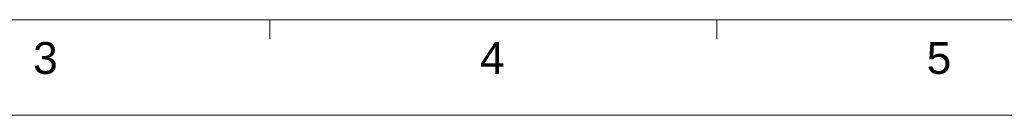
# Model space of a CAD drawing. Extents: x 808 to 1699, y 60 to 690.
# Tile 4 of 19: x 1089 to 1322, y 60 to 82. Entities that reach past the tile are written whole.
import ezdxf
from ezdxf.enums import TextEntityAlignment as Align

# ---------------------------------------------------------------- set-up
doc = ezdxf.new("R2010")
doc.units = 0
doc.header["$LTSCALE"] = 2
doc.header["$MEASUREMENT"] = 0
doc.layers.get('0').update_dxf_attribs({"linetype": 'CONTINUOUS'})
doc.styles.add('TEXTSTYLE_1', font='ARIAL.TTF')

msp = doc.modelspace()

# ---------------------------------------------------------------- linework, layer by layer
at = {"linetype": 'Continuous', "lineweight": 5}
for p, q in [((830.763, 82.331), (1676.763, 82.331)), ((1148.013, 82.331), (1148.013, 77.831)), ((1253.763, 82.331), (1253.763, 77.831)), ((808.263, 59.831), (1699.263, 59.831))]:
    msp.add_line(p, q, dxfattribs=at)

# ---------------------------------------------------------------- texts
at = {"linetype": 'Continuous', "lineweight": 5, "style": 'TEXTSTYLE_1'}
for s, p in [('3', (1094.857, 69.573)), ('4', (1200.607, 69.573)), ('5', (1306.357, 69.573))]:
    msp.add_text(s, height=7.5, dxfattribs=at).set_placement(p, align=Align.CENTER)

doc.saveas('drawing.dxf')
